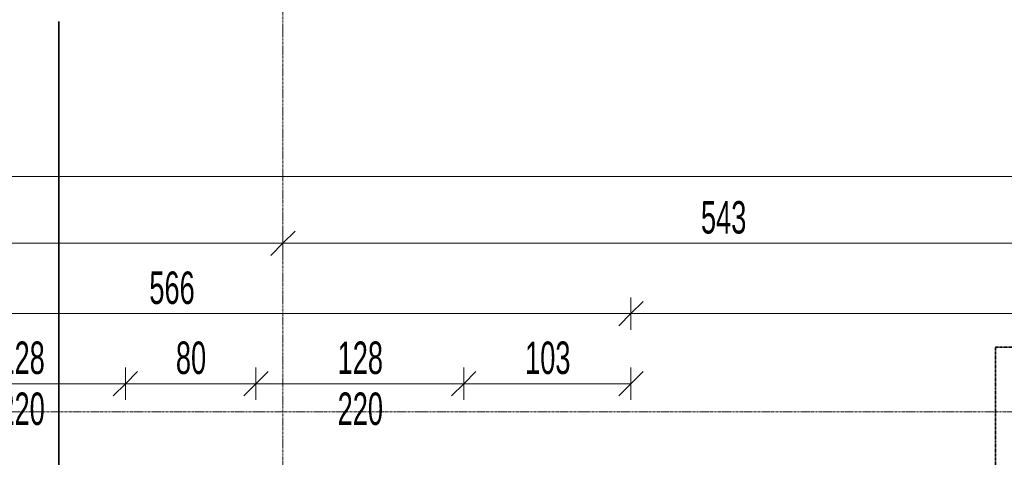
# Model space of a CAD drawing. Header units: millimetres. Extents: x -57334 to 14098, y -25409 to 16656.
# Tile 25 of 50: x -31455 to -25389, y 6386 to 9082. Entities that reach past the tile are written whole.
import ezdxf

# ---------------------------------------------------------------- set-up
doc = ezdxf.new("R2010")
doc.units = ezdxf.units.MM
doc.linetypes.add('__FK_przerywana', pattern=[3.2004, 1.6002, -1.6002])
doc.linetypes.add('Linia siatki', pattern=[22.225, 12.7, -3.175, 3.175, -3.175])
for name, color, linetype, lineweight in [('A-ANNO-DIMS', 7, 'Continuous', 5), ('A-ANNO-DIMS-100', 7, 'Continuous', 5), ('G-ANNO-TEXT', 7, 'Continuous', 5), ('S-GRID', 7, 'Continuous', 5)]:
    doc.layers.add(name, color=color, linetype=linetype, lineweight=lineweight)
doc.layers.add('A-DETL', color=7, linetype='Continuous', lineweight=5, true_color=0x00a600)
doc.styles.add('Arial_5', font='arial.ttf', dxfattribs={"width": 0.6, "height": 200})
doc.dimstyles.new('standard_wielkość_otworów', dxfattribs={"dimscale": 304.8, "dimtxt": 204.05188, "dimasz": 0.492126, "dimexe": 0.328084, "dimexo": 0.0625, "dimgap": 0, "dimtad": 1, "dimdec": 0, "dimlfac": 0.1, "dimzin": 0, "dimdsep": 46, "dimtxsty": 'Arial_5', "dimblk1": 'OBLIQUE', "dimblk2": 'OBLIQUE', "dimsah": 1, "dimcen": 0.09, "dimazin": 0, "dimtfac": 1, "dimtdec": 4, "dimtix": 1, "dimtmove": 0, "dimatfit": 3, "dimfxl": 0.328084, "dimfxlon": 1, "dimtvp": 1, "dimtolj": 1, "dimtzin": 0, "dimarcsym": 2})

# ---------------------------------------------------------------- blocks, each defined once
blk = doc.blocks.new('DIMBLOCK22-RZUT PIĘTRA II')
at = {"layer": 'A-ANNO-DIMS-100', "color": 250, "true_color": 0x303030, "transparency": 16777216}
for p, q in [((-36493.4, 8115.7), (-36493.4, 8215.7)), ((-36493.4, 8115.7), (-36418.4, 8190.7)), ((-4293.4, 8115.7), (-4293.4, 8215.7)), ((-4293.4, 8115.7), (-4218.4, 8190.7)), ((-36493.4, 8115.7), (-36568.4, 8040.7)), ((-36493.4, 8115.7), (-4293.4, 8115.7)), ((-36493.4, 8115.7), (-36493.4, 8015.7)), ((-4293.4, 8115.7), (-4368.4, 8040.7)), ((-4293.4, 8115.7), (-4293.4, 8015.7))]:
    blk.add_line(p, q, dxfattribs=at)
at = {"layer": 'A-ANNO-DIMS-100', "color": 0, "transparency": 16777216, "insert": (-20575.5, 8375.4), "char_height": 200, "width": 436.985, "attachment_point": 1, "line_spacing_factor": 0.941778, "style": 'Arial_5'}
blk.add_mtext('3220', dxfattribs=at)
blk = doc.blocks.new('_Oblique')
at = {"color": 0, "linetype": 'ByBlock', "lineweight": -2}
blk.add_line((-0.5, -0.5), (0.5, 0.5), dxfattribs=at)
blk = doc.blocks.new('DIMBLOCK24-RZUT PIĘTRA II')
at = {"layer": 'A-ANNO-DIMS-100', "color": 250, "true_color": 0x303030, "transparency": 16777216}
for p, q in [((-35813.4, 7704.8), (-35813.4, 7804.8)), ((-35813.4, 7704.8), (-35738.4, 7779.8)), ((-29833.4, 7704.8), (-29833.4, 7804.8)), ((-29833.4, 7704.8), (-29758.4, 7779.8)), ((-35813.4, 7704.8), (-35888.4, 7629.8)), ((-35813.4, 7704.8), (-29833.4, 7704.8)), ((-35813.4, 7704.8), (-35813.4, 7604.8)), ((-29833.4, 7704.8), (-29908.4, 7629.8)), ((-29833.4, 7704.8), (-29833.4, 7604.8))]:
    blk.add_line(p, q, dxfattribs=at)
at = {"layer": 'A-ANNO-DIMS-100', "color": 0, "transparency": 16777216, "insert": (-32960, 7964.5), "char_height": 200, "width": 327.739, "attachment_point": 1, "line_spacing_factor": 0.941778, "style": 'Arial_5'}
blk.add_mtext('598', dxfattribs=at)
blk = doc.blocks.new('DIMBLOCK25-RZUT PIĘTRA II')
at = {"layer": 'A-ANNO-DIMS-100', "color": 250, "true_color": 0x303030, "transparency": 16777216}
for p, q in [((-29833.4, 7704.8), (-29833.4, 7804.8)), ((-29833.4, 7704.8), (-29758.4, 7779.8)), ((-24408.4, 7704.8), (-24408.4, 7804.8)), ((-24408.4, 7704.8), (-24333.4, 7779.8)), ((-29833.4, 7704.8), (-29908.4, 7629.8)), ((-29833.4, 7704.8), (-24408.4, 7704.8)), ((-29833.4, 7704.8), (-29833.4, 7604.8)), ((-24408.4, 7704.8), (-24483.4, 7629.8)), ((-24408.4, 7704.8), (-24408.4, 7604.8))]:
    blk.add_line(p, q, dxfattribs=at)
at = {"layer": 'A-ANNO-DIMS-100', "color": 0, "transparency": 16777216, "insert": (-27257.5, 7964.5), "char_height": 200, "width": 327.739, "attachment_point": 1, "line_spacing_factor": 0.941778, "style": 'Arial_5'}
blk.add_mtext('543', dxfattribs=at)
blk = doc.blocks.new('DIMBLOCK176-RZUT PIĘTRA II')
at = {"layer": 'A-ANNO-DIMS-100', "color": 250, "true_color": 0x303030, "transparency": 16777216}
for p, q in [((-33349.4, 7271), (-33349.4, 7371)), ((-33349.4, 7271), (-33274.4, 7346)), ((-27689.4, 7271), (-27689.4, 7371)), ((-27689.4, 7271), (-27614.4, 7346)), ((-33349.4, 7271), (-33424.4, 7196)), ((-33349.4, 7271), (-27689.4, 7271)), ((-33349.4, 7271), (-33349.4, 7171)), ((-27689.4, 7271), (-27764.4, 7196)), ((-27689.4, 7271), (-27689.4, 7171))]:
    blk.add_line(p, q, dxfattribs=at)
at = {"layer": 'A-ANNO-DIMS-100', "color": 0, "transparency": 16777216, "insert": (-30656, 7530.7), "char_height": 200, "width": 327.739, "attachment_point": 1, "line_spacing_factor": 0.941778, "style": 'Arial_5'}
blk.add_mtext('566', dxfattribs=at)
blk = doc.blocks.new('DIMBLOCK177-RZUT PIĘTRA II')
at = {"layer": 'A-ANNO-DIMS-100', "color": 250, "true_color": 0x303030, "transparency": 16777216}
for p, q in [((-27689.4, 7271), (-27689.4, 7371)), ((-27689.4, 7271), (-27614.4, 7346)), ((-4293.4, 7271), (-4293.4, 7371)), ((-4293.4, 7271), (-4218.4, 7346)), ((-27689.4, 7271), (-27764.4, 7196)), ((-27689.4, 7271), (-4293.4, 7271)), ((-27689.4, 7271), (-27689.4, 7171)), ((-4293.4, 7271), (-4368.4, 7196)), ((-4293.4, 7271), (-4293.4, 7171))]:
    blk.add_line(p, q, dxfattribs=at)
at = {"layer": 'A-ANNO-DIMS-100', "color": 0, "transparency": 16777216, "insert": (-16173.5, 7530.7), "char_height": 200, "width": 436.985, "attachment_point": 1, "line_spacing_factor": 0.941778, "style": 'Arial_5'}
blk.add_mtext('2340', dxfattribs=at)
blk = doc.blocks.new('DIMBLOCK179-RZUT PIĘTRA II')
at = {"layer": 'A-ANNO-DIMS-100', "color": 250, "true_color": 0x303030, "transparency": 16777216}
for p, q in [((-32083.1, 6839.7), (-32083.1, 6939.7)), ((-30803.1, 6839.7), (-30803.1, 6939.7)), ((-32083.1, 6839.7), (-32008.1, 6914.7)), ((-30803.1, 6839.7), (-30728.1, 6914.7)), ((-32083.1, 6839.7), (-32158.1, 6764.7)), ((-32083.1, 6839.7), (-30803.1, 6839.7)), ((-32083.1, 6839.7), (-32083.1, 6739.7)), ((-30803.1, 6839.7), (-30878.1, 6764.7)), ((-30803.1, 6839.7), (-30803.1, 6739.7))]:
    blk.add_line(p, q, dxfattribs=at)
at = {"layer": 'A-ANNO-DIMS-100', "color": 0, "transparency": 16777216, "char_height": 200, "width": 327.739, "attachment_point": 1, "line_spacing_factor": 0.941778, "style": 'Arial_5'}
for s, insert in [('128', (-31579.7, 7099.4)), ('220', (-31579.7, 6785.4))]:
    blk.add_mtext(s, dxfattribs=dict(at, insert=insert))
blk = doc.blocks.new('DIMBLOCK180-RZUT PIĘTRA II')
at = {"layer": 'A-ANNO-DIMS-100', "color": 250, "true_color": 0x303030, "transparency": 16777216}
for p, q in [((-30803.1, 6839.7), (-30803.1, 6939.7)), ((-29999.4, 6839.7), (-29999.4, 6939.7)), ((-30803.1, 6839.7), (-30728.1, 6914.7)), ((-29999.4, 6839.7), (-29924.4, 6914.7)), ((-30803.1, 6839.7), (-30878.1, 6764.7)), ((-30803.1, 6839.7), (-29999.4, 6839.7)), ((-30803.1, 6839.7), (-30803.1, 6739.7)), ((-29999.4, 6839.7), (-30074.4, 6764.7)), ((-29999.4, 6839.7), (-29999.4, 6739.7))]:
    blk.add_line(p, q, dxfattribs=at)
at = {"layer": 'A-ANNO-DIMS-100', "color": 0, "transparency": 16777216, "insert": (-30492.3, 7099.4), "char_height": 200, "width": 218.492, "attachment_point": 1, "line_spacing_factor": 0.941778, "style": 'Arial_5'}
blk.add_mtext('80', dxfattribs=at)
blk = doc.blocks.new('DIMBLOCK181-RZUT PIĘTRA II')
at = {"layer": 'A-ANNO-DIMS-100', "color": 250, "true_color": 0x303030, "transparency": 16777216}
for p, q in [((-29999.4, 6839.7), (-29999.4, 6939.7)), ((-28719.4, 6839.7), (-28719.4, 6939.7)), ((-29999.4, 6839.7), (-29924.4, 6914.7)), ((-28719.4, 6839.7), (-28644.4, 6914.7)), ((-29999.4, 6839.7), (-30074.4, 6764.7)), ((-29999.4, 6839.7), (-28719.4, 6839.7)), ((-29999.4, 6839.7), (-29999.4, 6739.7)), ((-28719.4, 6839.7), (-28794.4, 6764.7)), ((-28719.4, 6839.7), (-28719.4, 6739.7))]:
    blk.add_line(p, q, dxfattribs=at)
at = {"layer": 'A-ANNO-DIMS-100', "color": 0, "transparency": 16777216, "char_height": 200, "width": 327.739, "attachment_point": 1, "line_spacing_factor": 0.941778, "style": 'Arial_5'}
for s, insert in [('128', (-29496, 7099.4)), ('220', (-29496, 6785.4))]:
    blk.add_mtext(s, dxfattribs=dict(at, insert=insert))
blk = doc.blocks.new('DIMBLOCK182-RZUT PIĘTRA II')
at = {"layer": 'A-ANNO-DIMS-100', "color": 250, "true_color": 0x303030, "transparency": 16777216}
for p, q in [((-28719.4, 6839.7), (-28719.4, 6939.7)), ((-27689.4, 6839.7), (-27689.4, 6939.7)), ((-28719.4, 6839.7), (-28644.4, 6914.7)), ((-27689.4, 6839.7), (-27614.4, 6914.7)), ((-28719.4, 6839.7), (-28794.4, 6764.7)), ((-28719.4, 6839.7), (-27689.4, 6839.7)), ((-28719.4, 6839.7), (-28719.4, 6739.7)), ((-27689.4, 6839.7), (-27764.4, 6764.7)), ((-27689.4, 6839.7), (-27689.4, 6739.7))]:
    blk.add_line(p, q, dxfattribs=at)
at = {"layer": 'A-ANNO-DIMS-100', "color": 0, "transparency": 16777216, "insert": (-28341, 7099.4), "char_height": 200, "width": 327.739, "attachment_point": 1, "line_spacing_factor": 0.941778, "style": 'Arial_5'}
blk.add_mtext('103', dxfattribs=at)

msp = doc.modelspace()

# ---------------------------------------------------------------- linework, layer by layer
at = {"layer": 'A-DETL', "color": 6, "linetype": '__FK_przerywana', "lineweight": 35, "true_color": 0xff00ff}
for p, q in [((-25443.4, 3405.6), (-25443.4, 7065.6)), ((-25443.4, 7065.6), (-7913.4, 7065.6))]:
    msp.add_line(p, q, dxfattribs=at)
at = {"layer": 'G-ANNO-TEXT', "color": 5, "lineweight": 35, "true_color": 0x0000ff}
msp.add_line((-31214.3, 6255.1), (-31214.3, 9070.8), dxfattribs=at)
at = {"layer": 'S-GRID', "linetype": 'Linia siatki'}
for p, q in [((-29833.4, 10521.6), (-29833.4, -21375.5)), ((-55866.7, 6665.6), (-891, 6665.6))]:
    msp.add_line(p, q, dxfattribs=at)

# ---------------------------------------------------------------- dimensions: what is measured, and where the dimension line sits
at = {"layer": 'A-ANNO-DIMS', "color": 250, "true_color": 0x303030}
for base, p1, p2, override, picture, middle in [((-4293.4, 8115.7), (-36493.4, 8015.7), (-4293.4, 8015.7), {"dimpost": '<>', "dimfxl": 32200}, 'DIMBLOCK22-RZUT PIĘTRA II', (-20393.4, 8217.9)), ((-29833.4, 7704.8), (-35813.4, 7804.8), (-29833.4, 7804.8), {"dimpost": '<>', "dimfxl": 5980}, 'DIMBLOCK24-RZUT PIĘTRA II', (-32823.4, 7806.9)), ((-24408.4160231, 7704.8065359), (-29833.4160231, 7804.8065359), (-24408.4160231, 7804.8065359), {"dimpost": '<>', "dimfxl": 5425}, 'DIMBLOCK25-RZUT PIĘTRA II', (-27120.9160231, 7806.9893468)), ((-27689.4, 7271), (-33349.4, 7171), (-27689.4, 7171), {"dimpost": '<>', "dimfxl": 5660}, 'DIMBLOCK176-RZUT PIĘTRA II', (-30519.4, 7373.1)), ((-4293.4, 7271), (-27689.4, 7171), (-4293.4, 7171), {"dimpost": '<>', "dimfxl": 23396}, 'DIMBLOCK177-RZUT PIĘTRA II', (-15991.4, 7373.2)), ((-29999.4, 6839.7), (-30803.1, 6739.7), (-29999.4, 6739.7), {"dimpost": '<>', "dimfxl": 803.68}, 'DIMBLOCK180-RZUT PIĘTRA II', (-30401.3, 6941.8)), ((-27689.4, 6839.7), (-28719.4, 6739.7), (-27689.4, 6739.7), {"dimpost": '<>', "dimfxl": 1030}, 'DIMBLOCK182-RZUT PIĘTRA II', (-28204.4, 6941.9))]:
    dim = msp.add_linear_dim(base=base, p1=p1, p2=p2, dimstyle='standard_wielkość_otworów', override=override, dxfattribs=at)
    dim.commit()
    dim.dimension.update_dxf_attribs({"geometry": picture, "text_midpoint": middle})
for base, p1, p2, picture, middle in [((-30803.1, 6839.7), (-32083.1, 6739.7), (-30803.1, 6739.7), 'DIMBLOCK179-RZUT PIĘTRA II', (-31443.1, 6839.7)), ((-28719.4, 6839.7), (-29999.4, 6739.7), (-28719.4, 6739.7), 'DIMBLOCK181-RZUT PIĘTRA II', (-29359.4, 6839.7))]:
    dim = msp.add_linear_dim(base=base, p1=p1, p2=p2, text='<>\\X220', dimstyle='standard_wielkość_otworów', override={"dimpost": '<>', "dimfxl": 1280}, dxfattribs=at)
    dim.commit()
    dim.dimension.update_dxf_attribs({"geometry": picture, "text_midpoint": middle})

doc.saveas('drawing.dxf')
